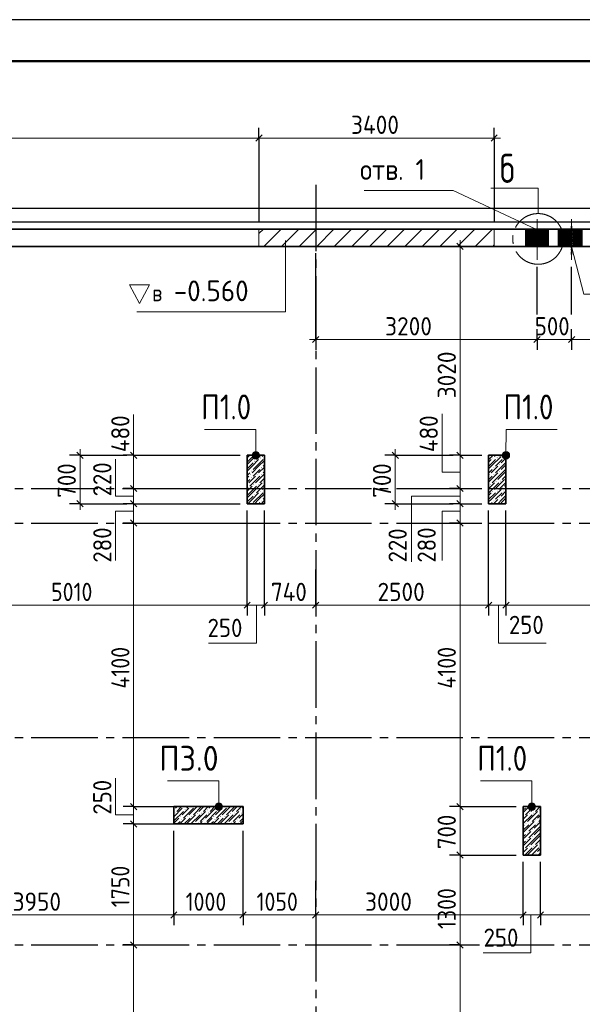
# Model space of a CAD drawing. Header units: millimetres. Extents: x 0 to 21000, y 0 to 14850.
# Tile 13 of 16: x 8432 to 11821, y 8918 to 14850. Entities that reach past the tile are written whole.
import ezdxf

# ---------------------------------------------------------------- set-up
doc = ezdxf.new("R2010")
doc.units = ezdxf.units.MM
doc.linetypes.add('______2', pattern=[135, 100, -35])
doc.linetypes.add('______5', pattern=[550, 400, -50, 50, -50])
for name, color, linetype, lineweight in [('Standard', 7, 'Continuous', 25), ('ЖБ Пилон', 180, 'Continuous', 25), ('Общий01', 7, 'Continuous', 13), ('Позиционная метка диаметр_ шаг', 7, 'Continuous', 13), ('Позиционная метка линия выноска', 7, 'Continuous', 13), ('Примечания', 7, 'Continuous', 13), ('Размерная линия_ общее', 7, 'Continuous', 13)]:
    doc.layers.add(name, color=color, linetype=linetype, lineweight=lineweight)
doc.layers.add('ЖБ Плита Фундамента верхний уровень', color=7, linetype='Continuous', lineweight=25, true_color=0x783c14)
doc.layers.add('ЖБ Стена верхний уровень', color=7, linetype='Continuous', lineweight=25, true_color=0x006e00)
doc.layers.add('Оси', color=7, linetype='______5', true_color=0x656565)
doc.layers.add('Штриховка', color=7, linetype='Continuous')
doc.styles.add('ISOCPEUR', font='txt')

msp = doc.modelspace()

# ---------------------------------------------------------------- hatches: boundary and pattern name
at = {"layer": 'ЖБ Пилон', "linetype": 'Continuous', "lineweight": 18, "transparency": 33554687}
for points in [[(9845.7, 12190.5), (9848.2, 12193), (9850.7, 12190.5), (9848.2, 12188)], [(9878.8, 12209.5), (9881.2, 12212), (9883.8, 12209.5), (9881.2, 12207)], [(9905.7, 12210.5), (9906.3, 12211.2), (9906.3, 12209.9)], [(11278.8, 12209.5), (11281.2, 12212), (11283.8, 12209.5), (11281.2, 12207)], [(11305.7, 12210.5), (11308.2, 12213), (11310.7, 12210.5), (11308.2, 12208)], [(11318.8, 12169.5), (11321.2, 12172), (11323.8, 12169.5), (11321.2, 12167)], [(11345.7, 12210.5), (11348.2, 12213), (11350.7, 12210.5), (11348.2, 12208)], [(9818.8, 12109.5), (9821.2, 12112), (9823.8, 12109.5), (9821.2, 12107)], [(9825.7, 12130.5), (9828.2, 12133), (9830.7, 12130.5), (9828.2, 12128)], [(9858.8, 12109.5), (9861.2, 12112), (9863.8, 12109.5), (9861.2, 12107)], [(9885.7, 12150.5), (9888.2, 12153), (9890.7, 12150.5), (9888.2, 12148)], [(9885.7, 12110.5), (9888.2, 12113), (9890.7, 12110.5), (9888.2, 12108)], [(11258.8, 12109.5), (11261.2, 12112), (11263.8, 12109.5), (11261.2, 12107)], [(11285.7, 12150.5), (11288.2, 12153), (11290.7, 12150.5), (11288.2, 12148)], [(11285.7, 12110.5), (11288.2, 12113), (11290.7, 12110.5), (11288.2, 12108)], [(11318.8, 12129.5), (11321.2, 12132), (11323.8, 12129.5), (11321.2, 12127)], [(9802.1, 12051.1), (9803.8, 12049.5), (9802.1, 12047.9)], [(9825.7, 12090.5), (9828.2, 12093), (9830.7, 12090.5), (9828.2, 12088)], [(9838.8, 12049.5), (9841.3, 12052), (9843.8, 12049.5), (9841.3, 12047)], [(9865.7, 12050.5), (9868.2, 12053), (9870.7, 12050.5), (9868.2, 12048)], [(9898.8, 12069.5), (9901.3, 12072), (9903.8, 12069.5), (9901.3, 12067)], [(11265.7, 12050.5), (11268.2, 12053), (11270.7, 12050.5), (11268.2, 12048)], [(11298.8, 12069.5), (11301.3, 12072), (11303.8, 12069.5), (11301.3, 12067)], [(11325.7, 12070.5), (11328.2, 12073), (11330.7, 12070.5), (11328.2, 12068)], [(11358.8, 12089.5), (11360.5, 12091.2), (11360.5, 12087.8)], [(9805.7, 12030.5), (9808.2, 12033), (9810.7, 12030.5), (9808.2, 12028)], [(9845.7, 11990.5), (9848.2, 11993), (9850.7, 11990.5), (9848.2, 11988)], [(9878.8, 12009.5), (9881.2, 12012), (9883.8, 12009.5), (9881.2, 12007)], [(9905.7, 12010.5), (9906.3, 12011.2), (9906.3, 12009.9)], [(11278.8, 12009.5), (11281.2, 12012), (11283.8, 12009.5), (11281.2, 12007)], [(11305.7, 12010.5), (11308.2, 12013), (11310.7, 12010.5), (11308.2, 12008)], [(11338.8, 12029.5), (11341.3, 12032), (11343.8, 12029.5), (11341.3, 12027)], [(11345.7, 12010.5), (11348.2, 12013), (11350.7, 12010.5), (11348.2, 12008)], [(9885.7, 11950.5), (9888.2, 11953), (9890.7, 11950.5), (9888.2, 11948)], [(11285.7, 11950.5), (11288.2, 11953), (11290.7, 11950.5), (11288.2, 11948)], [(11318.8, 11969.5), (11321.2, 11972), (11323.8, 11969.5), (11321.2, 11967)], [(9360.5, 10091.2), (9361.2, 10092), (9363.8, 10089.5), (9361.2, 10087), (9360.5, 10087.8)], [(9423.6, 10109.3), (9421.2, 10107), (9418.9, 10109.3)], [(9425.7, 10090.5), (9428.2, 10093), (9430.7, 10090.5), (9428.2, 10088)], [(9463.6, 10109.3), (9461.2, 10107), (9458.9, 10109.3)], [(9489.5, 10109.3), (9488.2, 10108), (9486.9, 10109.3)], [(9558.8, 10089.5), (9561.2, 10092), (9563.8, 10089.5), (9561.2, 10087)], [(9623.6, 10109.3), (9621.2, 10107), (9618.9, 10109.3)], [(9625.7, 10090.5), (9628.2, 10093), (9630.7, 10090.5), (9628.2, 10088)], [(9663.6, 10109.3), (9661.2, 10107), (9658.9, 10109.3)], [(9689.5, 10109.3), (9688.2, 10108), (9686.9, 10109.3)], [(9758.8, 10089.5), (9761.2, 10092), (9763.8, 10089.5), (9761.2, 10087)], [(11489.5, 10109.3), (11488.2, 10108), (11486.9, 10109.3)], [(11558.7, 10089.5), (11561.2, 10092), (11563.8, 10089.5), (11561.2, 10087)], [(9365.7, 10070.5), (9368.2, 10073), (9370.7, 10070.5), (9368.2, 10068)], [(9398.8, 10049.5), (9401.3, 10052), (9403.8, 10049.5), (9401.3, 10047)], [(9405.7, 10030.5), (9408.2, 10033), (9410.7, 10030.5), (9408.2, 10028)], [(9438.8, 10049.5), (9441.3, 10052), (9443.8, 10049.5), (9441.3, 10047)], [(9465.7, 10050.5), (9468.2, 10053), (9470.7, 10050.5), (9468.2, 10048)], [(9498.8, 10069.5), (9501.3, 10072), (9503.8, 10069.5), (9501.3, 10067)], [(9525.7, 10070.5), (9528.2, 10073), (9530.7, 10070.5), (9528.2, 10068)], [(9538.8, 10029.5), (9541.3, 10032), (9543.8, 10029.5), (9541.3, 10027)], [(9565.7, 10070.5), (9568.2, 10073), (9570.7, 10070.5), (9568.2, 10068)], [(9598.8, 10049.5), (9601.3, 10052), (9603.8, 10049.5), (9601.3, 10047)], [(9605.7, 10030.5), (9608.2, 10033), (9610.7, 10030.5), (9608.2, 10028)], [(9638.8, 10049.5), (9641.3, 10052), (9643.8, 10049.5), (9641.3, 10047)], [(9665.7, 10050.5), (9668.2, 10053), (9670.7, 10050.5), (9668.2, 10048)], [(9698.8, 10069.5), (9701.3, 10072), (9703.8, 10069.5), (9701.3, 10067)], [(9725.7, 10070.5), (9728.2, 10073), (9730.7, 10070.5), (9728.2, 10068)], [(9738.8, 10029.5), (9741.3, 10032), (9743.8, 10029.5), (9741.3, 10027)], [(9765.7, 10070.5), (9768.2, 10073), (9770.7, 10070.5), (9768.2, 10068)], [(11465.7, 10050.5), (11468.2, 10053), (11470.7, 10050.5), (11468.2, 10048)], [(11498.8, 10069.5), (11501.3, 10072), (11503.8, 10069.5), (11501.3, 10067)], [(11525.7, 10070.5), (11528.2, 10073), (11530.7, 10070.5), (11528.2, 10068)], [(11538.8, 10029.5), (11541.3, 10032), (11543.8, 10029.5), (11541.3, 10027)], [(11565.7, 10070.5), (11568.2, 10073), (11568.8, 10072.4), (11568.8, 10068.7), (11568.2, 10068)], [(9478.8, 10009.5), (9481.2, 10012), (9483.8, 10009.5), (9481.2, 10007)], [(9505.7, 10010.5), (9508.2, 10013), (9510.7, 10010.5), (9508.2, 10008)], [(9545.7, 10010.5), (9548.2, 10013), (9550.7, 10010.5), (9548.2, 10008)], [(9678.8, 10009.5), (9681.2, 10012), (9683.8, 10009.5), (9681.2, 10007)], [(9705.7, 10010.5), (9708.2, 10013), (9710.7, 10010.5), (9708.2, 10008)], [(9745.7, 10010.5), (9748.2, 10013), (9750.7, 10010.5), (9748.2, 10008)], [(11478.8, 10009.5), (11481.2, 10012), (11483.8, 10009.5), (11481.2, 10007)], [(11505.7, 10010.5), (11508.2, 10013), (11510.7, 10010.5), (11508.2, 10008)], [(11518.8, 9969.5), (11521.2, 9972), (11523.8, 9969.5), (11521.2, 9967)], [(11545.7, 10010.5), (11548.2, 10013), (11550.7, 10010.5), (11548.2, 10008)], [(11485.7, 9950.5), (11488.2, 9953), (11490.7, 9950.5), (11488.2, 9948)], [(11485.7, 9910.5), (11488.2, 9913), (11490.7, 9910.5), (11488.2, 9908)], [(11518.8, 9929.5), (11521.2, 9932), (11523.8, 9929.5), (11521.2, 9927)], [(11465.7, 9850.5), (11468.2, 9853), (11470.7, 9850.5), (11468.2, 9848)], [(11498.8, 9869.5), (11501.3, 9872), (11503.8, 9869.5), (11501.3, 9867)], [(11525.7, 9870.5), (11528.2, 9873), (11530.7, 9870.5), (11528.2, 9868)], [(11558.7, 9889.5), (11561.2, 9892), (11563.8, 9889.5), (11561.2, 9887)], [(11565.7, 9870.5), (11568.2, 9873), (11568.8, 9872.4), (11568.8, 9868.7), (11568.2, 9868)], [(11538.8, 9829.5), (11541.3, 9832), (11543.8, 9829.5), (11541.3, 9827)]]:
    msp.add_hatch(color=7, dxfattribs=at).paths.add_polyline_path(points, flags=16)
at = {"layer": 'Позиционная метка линия выноска', "linetype": 'Continuous', "lineweight": 13, "transparency": 33554687}
for points in [[(9831.7, 12226), (9876.7, 12226), (9873.6, 12237.2)], [(9831.7, 12226), (9873.6, 12237.2), (9834.9, 12237.2)], [(9834.9, 12214.7), (9876.7, 12226), (9831.7, 12226)], [(9834.9, 12237.2), (9873.6, 12237.2), (9865.5, 12245.3)], [(9834.9, 12237.2), (9865.5, 12245.3), (9843, 12245.3)], [(9834.9, 12214.7), (9873.6, 12214.7), (9876.7, 12226)], [(9843, 12245.3), (9865.5, 12245.3), (9854.2, 12248.5)], [(11338, 12226.1), (11379.9, 12237.2), (11341.2, 12237.3)], [(11338, 12226.1), (11383, 12225.9), (11379.9, 12237.2)], [(11341.1, 12214.8), (11383, 12225.9), (11338, 12226.1)], [(11341.1, 12214.8), (11379.8, 12214.7), (11383, 12225.9)], [(11341.2, 12237.3), (11371.8, 12245.3), (11349.3, 12245.4)], [(11341.2, 12237.3), (11379.9, 12237.2), (11371.8, 12245.3)], [(11349.3, 12245.4), (11371.8, 12245.3), (11360.5, 12248.5)], [(9843, 12206.6), (9873.6, 12214.7), (9834.9, 12214.7)], [(9843, 12206.6), (9865.5, 12206.6), (9873.6, 12214.7)], [(9865.5, 12206.6), (9843, 12206.6), (9854.2, 12203.5)], [(11349.1, 12206.7), (11379.8, 12214.7), (11341.1, 12214.8)], [(11349.1, 12206.7), (11371.6, 12206.6), (11379.8, 12214.7)], [(11371.6, 12206.6), (11349.1, 12206.7), (11360.4, 12203.5)], [(9608.8, 10109.3), (9653.8, 10109.3), (9650.6, 10120.6)], [(9608.8, 10109.3), (9650.6, 10120.6), (9611.9, 10120.6)], [(9611.9, 10098.1), (9653.8, 10109.3), (9608.8, 10109.3)], [(9611.9, 10120.6), (9650.6, 10120.6), (9642.5, 10128.7)], [(9611.9, 10120.6), (9642.5, 10128.7), (9620, 10128.7)], [(9611.9, 10098.1), (9650.6, 10098.1), (9653.8, 10109.3)], [(9620, 10090), (9650.6, 10098.1), (9611.9, 10098.1)], [(9620, 10128.7), (9642.5, 10128.7), (9631.3, 10131.8)], [(9620, 10090), (9642.5, 10090), (9650.6, 10098.1)], [(9642.5, 10090), (9620, 10090), (9631.3, 10086.8)], [(11494.2, 10109.3), (11539.2, 10109.3), (11536.1, 10120.6)], [(11494.2, 10109.3), (11536.1, 10120.6), (11497.4, 10120.6)], [(11497.4, 10098.1), (11539.2, 10109.3), (11494.2, 10109.3)], [(11497.4, 10120.6), (11536.1, 10120.6), (11528, 10128.7)], [(11497.4, 10120.6), (11528, 10128.7), (11505.5, 10128.7)], [(11497.4, 10098.1), (11536.1, 10098.1), (11539.2, 10109.3)], [(11505.5, 10090), (11536.1, 10098.1), (11497.4, 10098.1)], [(11505.5, 10128.7), (11528, 10128.7), (11516.7, 10131.8)], [(11505.5, 10090), (11528, 10090), (11536.1, 10098.1)], [(11528, 10090), (11505.5, 10090), (11516.7, 10086.8)]]:
    msp.add_hatch(color=7, dxfattribs=at).paths.add_polyline_path(points)

# ---------------------------------------------------------------- linework, layer by layer
at = {"layer": 'Standard', "color": 7, "linetype": '______5', "lineweight": 13, "transparency": 33554687}
for p, q in [((11548.1, 13536.4), (11548.1, 13648.9)), ((11548.1, 13648.9), (11548.1, 13403.1)), ((11756.5, 13536.4), (11756.5, 13648.9)), ((11756.5, 13648.9), (11756.5, 13403.1))]:
    msp.add_line(p, q, dxfattribs=at)
at = {"layer": 'Standard', "color": 7, "linetype": 'Continuous', "lineweight": 25, "transparency": 33554687}
msp.add_lwpolyline([(0, 0), (21000, 0), (21000, 14850), (0, 14850), (0, 0)], close=True, dxfattribs=at)
at = {"layer": 'Standard', "color": 7, "linetype": 'Continuous', "lineweight": 50, "transparency": 33554687}
msp.add_lwpolyline([(1000, 14600), (20750, 14600), (20750, 250), (1000, 250), (1000, 14600)], close=True, dxfattribs=at)
at = {"layer": 'Standard', "color": 7, "linetype": 'Continuous', "lineweight": 13, "transparency": 33554687}
msp.add_lwpolyline([(11554.5, 13681.9), (11554.5, 13835.2), (11269.8, 13835.2)], dxfattribs=at)
at = {"layer": 'Standard', "color": 254, "linetype": 'Continuous', "lineweight": -3, "true_color": 0xc4c4ff, "transparency": 33554687}
msp.add_lwpolyline([(3318.8, 4255.2), (16777.1, 4255.2), (16777.1, 13630.2), (3318.8, 13630.2), (3318.8, 4255.2)], dxfattribs=at)
at = {"layer": 'Standard', "color": 7, "linetype": '______5', "lineweight": 13, "transparency": 33554687}
msp.add_circle((11554.5, 13529.2), 152.6, dxfattribs=at)
at = {"layer": 'ЖБ Пилон', "color": 7, "linetype": 'Continuous', "lineweight": 35, "transparency": 33554687}
for p, q in [((9906.3, 12226), (9802.1, 12226)), ((9802.1, 12226), (9802.1, 11934.3)), ((9802.1, 12226), (9802.1, 11934.3)), ((9906.3, 12226), (9802.1, 12226)), ((9906.3, 11934.3), (9906.3, 12226)), ((9906.3, 11934.3), (9906.3, 12226)), ((11360.5, 12226), (11256.3, 12226)), ((11256.3, 12226), (11256.3, 11934.3)), ((11256.3, 12226), (11256.3, 11934.3)), ((11360.5, 12226), (11256.3, 12226)), ((11360.5, 11934.3), (11360.5, 12226)), ((11360.5, 11934.3), (11360.5, 12226)), ((9802.1, 11934.3), (9906.3, 11934.3)), ((9802.1, 11934.3), (9906.3, 11934.3)), ((11256.3, 11934.3), (11360.5, 11934.3)), ((11256.3, 11934.3), (11360.5, 11934.3)), ((9777.1, 10109.3), (9360.5, 10109.3)), ((9360.5, 10109.3), (9360.5, 10005.2)), ((9360.5, 10109.3), (9360.5, 10005.2)), ((9777.1, 10109.3), (9360.5, 10109.3)), ((9777.1, 10005.2), (9777.1, 10109.3)), ((9777.1, 10005.2), (9777.1, 10109.3)), ((11568.8, 10109.3), (11464.6, 10109.3)), ((11464.6, 10109.3), (11464.6, 9817.7)), ((11464.6, 10109.3), (11464.6, 9817.7)), ((11568.8, 10109.3), (11464.6, 10109.3)), ((11568.8, 9817.7), (11568.8, 10109.3)), ((11568.8, 9817.7), (11568.8, 10109.3)), ((9360.5, 10005.2), (9777.1, 10005.2)), ((9360.5, 10005.2), (9777.1, 10005.2)), ((11464.6, 9817.7), (11568.8, 9817.7)), ((11464.6, 9817.7), (11568.8, 9817.7))]:
    msp.add_line(p, q, dxfattribs=at)
at = {"layer": 'ЖБ Пилон', "color": 251, "linetype": 'Continuous', "lineweight": 18, "true_color": 0x494949, "transparency": 33554687}
for p, q in [((9843.6, 12226), (9802.1, 12184.5)), ((9817.8, 12226), (9802.1, 12210.4)), ((9831.2, 12199.5), (9857.8, 12226)), ((9883.6, 12226), (9858.2, 12200.5)), ((9897.8, 12226), (9891.3, 12219.5)), ((11256.3, 12224.5), (11257.8, 12226)), ((11283.6, 12226), (11258.2, 12200.5)), ((11271.2, 12159.5), (11331.2, 12219.5)), ((11297.8, 12226), (11291.3, 12219.5)), ((11318.2, 12220.5), (11323.6, 12226)), ((11360.5, 12222.8), (11358.2, 12220.5)), ((9831.2, 12199.5), (9802.1, 12170.4)), ((9802.1, 12144.5), (9838.2, 12180.5)), ((9871.2, 12199.5), (9831.2, 12159.5)), ((9898.2, 12200.5), (9838.2, 12140.5)), ((9871.2, 12159.5), (9906.3, 12194.5)), ((9906.3, 12168.7), (9898.2, 12160.5)), ((11298.2, 12200.5), (11256.3, 12158.7)), ((11271.2, 12199.5), (11256.3, 12184.5)), ((11338.2, 12200.5), (11298.2, 12160.5)), ((11338.2, 12160.5), (11298.2, 12120.5)), ((11360.5, 12208.7), (11331.2, 12179.5)), ((11338.2, 12160.5), (11360.5, 12182.8)), ((11351.3, 12159.5), (11360.5, 12168.7)), ((9831.2, 12159.5), (9802.1, 12130.4)), ((9818.2, 12120.5), (9802.1, 12104.5)), ((9871.2, 12159.5), (9831.2, 12119.5)), ((9838.2, 12100.5), (9858.2, 12120.5)), ((9906.3, 12114.5), (9851.3, 12059.5)), ((9858.2, 12120.5), (9878.2, 12140.5)), ((9906.3, 12154.5), (9871.2, 12119.5)), ((9906.3, 12128.7), (9898.2, 12120.5)), ((11271.2, 12159.5), (11256.3, 12144.5)), ((11256.3, 12118.7), (11258.2, 12120.5)), ((11311.2, 12119.5), (11256.3, 12064.5)), ((11258.2, 12120.5), (11278.2, 12140.5)), ((11311.2, 12159.5), (11271.2, 12119.5)), ((11338.2, 12120.5), (11278.2, 12060.5)), ((11360.5, 12128.7), (11311.2, 12079.5)), ((11331.2, 12139.5), (11351.3, 12159.5)), ((11360.5, 12142.8), (11338.2, 12120.5)), ((11360.5, 12102.8), (11338.2, 12080.5)), ((9811.2, 12099.5), (9802.1, 12090.4)), ((9818.2, 12080.5), (9802.1, 12064.5)), ((9811.2, 12059.5), (9831.2, 12079.5)), ((9878.2, 12100.5), (9818.2, 12040.5)), ((9831.2, 12079.5), (9851.3, 12099.5)), ((9831.2, 11999.5), (9891.3, 12059.5)), ((9906.3, 12048.7), (9858.2, 12000.5)), ((9906.3, 12088.7), (9878.2, 12060.5)), ((11278.2, 12100.5), (11256.3, 12078.7)), ((11256.3, 12024.5), (11291.3, 12059.5)), ((11318.2, 12060.5), (11258.2, 12000.5)), ((11351.3, 12079.5), (11291.3, 12019.5)), ((11338.2, 12040.5), (11358.2, 12060.5)), ((11360.5, 12048.7), (11351.3, 12039.5)), ((9858.2, 12040.5), (9802.1, 11984.5)), ((9831.2, 12039.5), (9802.1, 12010.4)), ((9831.2, 11999.5), (9802.1, 11970.4)), ((9871.2, 11999.5), (9831.2, 11959.5)), ((9898.2, 12000.5), (9838.2, 11940.5)), ((9871.2, 11959.5), (9906.3, 11994.5)), ((9906.3, 12034.5), (9891.3, 12019.5)), ((11258.2, 12040.5), (11256.3, 12038.7)), ((11298.2, 12000.5), (11256.3, 11958.7)), ((11271.2, 11999.5), (11256.3, 11984.5)), ((11271.2, 11959.5), (11331.2, 12019.5)), ((11338.2, 12000.5), (11298.2, 11960.5)), ((11318.2, 12020.5), (11338.2, 12040.5)), ((11360.5, 12008.7), (11331.2, 11979.5)), ((11338.2, 11960.5), (11360.5, 11982.8)), ((11360.5, 12022.8), (11358.2, 12020.5)), ((9802.1, 11944.5), (9838.2, 11980.5)), ((9831.2, 11959.5), (9806.1, 11934.3)), ((9871.2, 11959.5), (9846.1, 11934.3)), ((9872, 11934.3), (9878.2, 11940.5)), ((9906.3, 11954.5), (9886.1, 11934.3)), ((9906.3, 11968.7), (9898.2, 11960.5)), ((11271.2, 11959.5), (11256.3, 11944.5)), ((11272, 11934.3), (11278.2, 11940.5)), ((11311.2, 11959.5), (11286.1, 11934.3)), ((11338.2, 11960.5), (11311.9, 11934.3)), ((11331.2, 11939.5), (11351.3, 11959.5)), ((11351.3, 11959.5), (11360.5, 11968.7)), ((11360.5, 11942.8), (11352, 11934.3)), ((9366.9, 10109.3), (9360.5, 10102.8)), ((9411.2, 10099.5), (9360.5, 10048.7)), ((9381.1, 10109.3), (9371.2, 10099.5)), ((9406.9, 10109.3), (9378.2, 10080.5)), ((9478.2, 10100.5), (9418.2, 10040.5)), ((9431.2, 10079.5), (9451.3, 10099.5)), ((9438.2, 10100.5), (9446.9, 10109.3)), ((9501.1, 10109.3), (9451.3, 10059.5)), ((9526.9, 10109.3), (9478.2, 10060.5)), ((9541.1, 10109.3), (9511.2, 10079.5)), ((9566.9, 10109.3), (9538.2, 10080.5)), ((9611.2, 10099.5), (9551.3, 10039.5)), ((9581.1, 10109.3), (9571.2, 10099.5)), ((9606.9, 10109.3), (9578.2, 10080.5)), ((9678.2, 10100.5), (9618.2, 10040.5)), ((9631.2, 10079.5), (9651.3, 10099.5)), ((9638.2, 10100.5), (9646.9, 10109.3)), ((9701.1, 10109.3), (9651.3, 10059.5)), ((9726.9, 10109.3), (9678.2, 10060.5)), ((9741.1, 10109.3), (9711.2, 10079.5)), ((9766.9, 10109.3), (9738.2, 10080.5)), ((9777.1, 10105.4), (9771.2, 10099.5)), ((11501.1, 10109.3), (11464.6, 10072.9)), ((11478.2, 10100.5), (11464.6, 10087)), ((11526.9, 10109.3), (11478.2, 10060.5)), ((11541.1, 10109.3), (11511.2, 10079.5)), ((11566.9, 10109.3), (11538.2, 10080.5)), ((9418.2, 10080.5), (9360.5, 10022.8)), ((9391.3, 10039.5), (9360.5, 10008.7)), ((9431.2, 10039.5), (9396.9, 10005.2)), ((9411.2, 10059.5), (9431.2, 10079.5)), ((9458.2, 10040.5), (9422.8, 10005.2)), ((9436.9, 10005.2), (9491.3, 10059.5)), ((9518.2, 10060.5), (9462.8, 10005.2)), ((9551.3, 10079.5), (9491.3, 10019.5)), ((9518.2, 10020.5), (9538.2, 10040.5)), ((9538.2, 10040.5), (9558.2, 10060.5)), ((9591.3, 10039.5), (9556.9, 10005.2)), ((9618.2, 10080.5), (9558.2, 10020.5)), ((9631.2, 10039.5), (9596.9, 10005.2)), ((9611.2, 10059.5), (9631.2, 10079.5)), ((9658.2, 10040.5), (9622.8, 10005.2)), ((9636.9, 10005.2), (9691.3, 10059.5)), ((9718.2, 10060.5), (9662.8, 10005.2)), ((9751.3, 10079.5), (9691.3, 10019.5)), ((9718.2, 10020.5), (9738.2, 10040.5)), ((9738.2, 10040.5), (9758.2, 10060.5)), ((9777.1, 10065.4), (9751.3, 10039.5)), ((9777.1, 10025.4), (9756.9, 10005.2)), ((9777.1, 10039.5), (9758.2, 10020.5)), ((11518.2, 10060.5), (11464.6, 10007)), ((11464.6, 10032.9), (11491.3, 10059.5)), ((11551.3, 10079.5), (11491.3, 10019.5)), ((11518.2, 10020.5), (11538.2, 10040.5)), ((11538.2, 10040.5), (11558.2, 10060.5)), ((11568.8, 10057), (11551.3, 10039.5)), ((11568.8, 10031.2), (11558.2, 10020.5)), ((9382.8, 10005.2), (9398.2, 10020.5)), ((9516.9, 10005.2), (9531.2, 10019.5)), ((9582.8, 10005.2), (9598.2, 10020.5)), ((9716.9, 10005.2), (9731.2, 10019.5)), ((11498.2, 10000.5), (11464.6, 9967)), ((11471.2, 9999.5), (11464.6, 9992.9)), ((11471.2, 9959.5), (11531.2, 10019.5)), ((11538.2, 10000.5), (11498.2, 9960.5)), ((11568.8, 10017), (11531.2, 9979.5)), ((11538.2, 9960.5), (11568.8, 9991.2)), ((11551.3, 9959.5), (11568.8, 9977)), ((11471.2, 9959.5), (11464.6, 9952.9)), ((11464.6, 9927), (11478.2, 9940.5)), ((11511.2, 9919.5), (11464.6, 9872.9)), ((11511.2, 9959.5), (11471.2, 9919.5)), ((11538.2, 9920.5), (11478.2, 9860.5)), ((11538.2, 9960.5), (11498.2, 9920.5)), ((11568.8, 9937), (11511.2, 9879.5)), ((11531.2, 9939.5), (11551.3, 9959.5)), ((11568.8, 9951.2), (11538.2, 9920.5)), ((11568.8, 9911.2), (11538.2, 9880.5)), ((11478.2, 9900.5), (11464.6, 9887)), ((11464.6, 9832.9), (11491.3, 9859.5)), ((11518.2, 9860.5), (11475.3, 9817.7)), ((11551.3, 9879.5), (11491.3, 9819.5)), ((11538.2, 9840.5), (11558.2, 9860.5)), ((11568.8, 9857), (11551.3, 9839.5)), ((11518.2, 9820.5), (11538.2, 9840.5)), ((11529.4, 9817.7), (11531.2, 9819.5)), ((11568.8, 9831.2), (11558.2, 9820.5))]:
    msp.add_line(p, q, dxfattribs=at)
at = {"layer": 'ЖБ Плита Фундамента верхний уровень', "color": 253, "linetype": 'Continuous', "lineweight": -3, "true_color": 0xa0a0a0, "transparency": 33554687}
msp.add_line((16756.3, 13713.5), (3631.3, 13713.5), dxfattribs=at)
at = {"layer": 'ЖБ Стена верхний уровень', "color": 7, "linetype": 'Continuous', "lineweight": 35, "transparency": 33554687}
for p, q in [((11480.4, 13588.5), (3756.3, 13588.5)), ((16631.3, 13588.5), (3756.3, 13588.5)), ((11480.4, 13588.5), (11480.4, 13484.3)), ((11615.9, 13588.5), (11480.4, 13588.5)), ((11615.9, 13484.3), (11615.9, 13588.5)), ((11677.9, 13588.5), (11615.9, 13588.5)), ((11677.9, 13588.5), (11677.9, 13484.3)), ((3860.5, 13484.3), (11480.4, 13484.3)), ((3860.5, 13484.3), (12568.7, 13484.3)), ((11480.4, 13484.3), (11615.9, 13484.3)), ((11615.9, 13484.3), (15031.3, 13484.3)), ((11677.9, 13484.3), (11835, 13484.3))]:
    msp.add_line(p, q, dxfattribs=at)
at = {"layer": 'ЖБ Стена верхний уровень', "color": 253, "linetype": '______2', "lineweight": -3, "true_color": 0xababab, "transparency": 33554687}
for p, q in [((11480.4, 13484.3), (11480.4, 13588.5)), ((11480.8, 13484.3), (11480.8, 13588.5)), ((11481.9, 13484.3), (11481.9, 13588.5)), ((11483.7, 13484.3), (11483.7, 13588.5)), ((11486.3, 13484.3), (11486.3, 13588.5)), ((11489.5, 13484.3), (11489.5, 13588.5)), ((11493.4, 13484.3), (11493.4, 13588.5)), ((11497.8, 13484.3), (11497.8, 13588.5)), ((11502.8, 13484.3), (11502.8, 13588.5)), ((11508.3, 13484.3), (11508.3, 13588.5)), ((11514.3, 13484.3), (11514.3, 13588.5)), ((11520.6, 13484.3), (11520.6, 13588.5)), ((11527.2, 13484.3), (11527.2, 13588.5)), ((11534.1, 13484.3), (11534.1, 13588.5)), ((11541.1, 13484.3), (11541.1, 13588.5)), ((11548.1, 13484.3), (11548.1, 13588.5)), ((11555.2, 13484.3), (11555.2, 13588.5)), ((11562.2, 13484.3), (11562.2, 13588.5)), ((11569.1, 13484.3), (11569.1, 13588.5)), ((11575.7, 13484.3), (11575.7, 13588.5)), ((11582, 13484.3), (11582, 13588.5)), ((11587.9, 13484.3), (11587.9, 13588.5)), ((11593.5, 13484.3), (11593.5, 13588.5)), ((11598.5, 13484.3), (11598.5, 13588.5)), ((11602.9, 13484.3), (11602.9, 13588.5)), ((11606.8, 13484.3), (11606.8, 13588.5)), ((11610, 13484.3), (11610, 13588.5)), ((11612.5, 13484.3), (11612.5, 13588.5)), ((11614.4, 13484.3), (11614.4, 13588.5)), ((11615.5, 13588.5), (11615.5, 13484.3)), ((11615.9, 13588.5), (11615.9, 13484.3)), ((11677.9, 13484.3), (11677.9, 13588.5)), ((11678.4, 13484.3), (11678.4, 13588.5)), ((11679.7, 13484.3), (11679.7, 13588.5)), ((11681.8, 13484.3), (11681.8, 13588.5)), ((11684.7, 13484.3), (11684.7, 13588.5)), ((11688.5, 13484.3), (11688.5, 13588.5)), ((11692.9, 13484.3), (11692.9, 13588.5)), ((11698.1, 13484.3), (11698.1, 13588.5)), ((11703.9, 13484.3), (11703.9, 13588.5)), ((11710.3, 13484.3), (11710.3, 13588.5)), ((11717.2, 13484.3), (11717.2, 13588.5)), ((11724.5, 13484.3), (11724.5, 13588.5)), ((11732.2, 13484.3), (11732.2, 13588.5)), ((11740.1, 13484.3), (11740.1, 13588.5)), ((11748.3, 13484.3), (11748.3, 13588.5)), ((11756.5, 13484.3), (11756.5, 13588.5)), ((11764.7, 13484.3), (11764.7, 13588.5)), ((11772.8, 13484.3), (11772.8, 13588.5)), ((11780.7, 13484.3), (11780.7, 13588.5)), ((11788.4, 13484.3), (11788.4, 13588.5)), ((11795.7, 13484.3), (11795.7, 13588.5)), ((11802.6, 13484.3), (11802.6, 13588.5)), ((11809, 13484.3), (11809, 13588.5)), ((11814.8, 13484.3), (11814.8, 13588.5)), ((11820, 13484.3), (11820, 13588.5))]:
    msp.add_line(p, q, dxfattribs=at)
at = {"layer": 'ЖБ Стена верхний уровень', "color": 7, "linetype": 'Continuous', "lineweight": 18, "transparency": 33554687}
for points in [[(11548.1, 13588.4), (11548.1, 13605.8), (11548.1, 13588.4)], [(11548.1, 13581.5), (11548.1, 13574.7), (11548.1, 13581.5)], [(11548.1, 13550.1), (11548.1, 13567.6), (11548.1, 13550.1)], [(11548.1, 13543.7), (11548.1, 13536.9), (11548.1, 13543.7)], [(11548.1, 13512.5), (11548.1, 13529.9), (11548.1, 13512.5)], [(11548.1, 13505.6), (11548.1, 13498.8), (11548.1, 13505.6)], [(11548.1, 13474.2), (11548.1, 13491.6), (11548.1, 13474.2)], [(11548.1, 13467.7), (11548.1, 13461), (11548.1, 13467.7)], [(11548.1, 13434.8), (11548.1, 13452.2), (11548.1, 13434.8)]]:
    msp.add_lwpolyline(points, dxfattribs=at)
at = {"layer": 'ЖБ Стена верхний уровень', "color": 7, "linetype": 'Continuous', "lineweight": 35, "transparency": 33554687}
for points in [[(11756.5, 13588.4), (11756.5, 13605.8), (11756.5, 13588.4)], [(11756.5, 13581.5), (11756.5, 13574.7), (11756.5, 13581.5)], [(11756.5, 13550.1), (11756.5, 13567.6), (11756.5, 13550.1)], [(11756.5, 13543.7), (11756.5, 13536.9), (11756.5, 13543.7)], [(11756.5, 13512.5), (11756.5, 13529.9), (11756.5, 13512.5)], [(11756.5, 13505.6), (11756.5, 13498.8), (11756.5, 13505.6)], [(11756.5, 13474.2), (11756.5, 13491.6), (11756.5, 13474.2)], [(11756.5, 13467.7), (11756.5, 13461), (11756.5, 13467.7)], [(11756.5, 13434.8), (11756.5, 13452.2), (11756.5, 13434.8)]]:
    msp.add_lwpolyline(points, dxfattribs=at)
at = {"layer": 'Оси', "color": 8, "linetype": '______5', "lineweight": -3, "transparency": 33554687}
for p, q in [((10214.6, 13855.1), (10214.6, 3536.5)), ((3001.7, 13484.3), (17901.2, 13484.3)), ((3001.7, 12026), (17901.2, 12026)), ((3001.7, 11817.7), (17901.2, 11817.7)), ((3001.7, 10526), (17901.2, 10526)), ((3001.7, 9276), (17901.2, 9276))]:
    msp.add_line(p, q, dxfattribs=at)
at = {"layer": 'Позиционная метка линия выноска', "color": 7, "linetype": 'Continuous', "lineweight": 13, "transparency": 33554687}
for p, q in [((9873, 13588.5), (9873, 13484.3)), ((11289.6, 13588.5), (11289.6, 13484.3)), ((9831.7, 12226), (9831.7, 12226)), ((9854.2, 12248.5), (9854.2, 12248.5)), ((9876.7, 12226), (9876.7, 12226)), ((11338, 12226.1), (11338, 12226.1)), ((11360.5, 12248.5), (11360.5, 12248.5)), ((11383, 12225.9), (11383, 12225.9)), ((9854.2, 12203.5), (9854.2, 12203.5)), ((11360.4, 12203.5), (11360.4, 12203.5)), ((9608.8, 10109.3), (9608.8, 10109.3)), ((9631.3, 10131.8), (9631.3, 10131.8)), ((9631.3, 10086.8), (9631.3, 10086.8)), ((9653.8, 10109.3), (9653.8, 10109.3)), ((11494.2, 10109.3), (11494.2, 10109.3)), ((11516.7, 10131.8), (11516.7, 10131.8)), ((11516.7, 10086.8), (11516.7, 10086.8)), ((11539.2, 10109.3), (11539.2, 10109.3))]:
    msp.add_line(p, q, dxfattribs=at)
for points in [[(9854.2, 12226), (9854.2, 12380.7), (9545.3, 12380.7)], [(11360.5, 12226), (11361.1, 12380.7), (11669.4, 12380.7)], [(9631.3, 10109.3), (9631.3, 10264), (9322.3, 10264)], [(11516.7, 10109.3), (11516.7, 10264), (11207.8, 10264)]]:
    msp.add_lwpolyline(points, dxfattribs=at)
for centre in [(9854.2, 12226), (11360.5, 12226), (9631.3, 10109.3), (11516.7, 10109.3)]:
    msp.add_circle(centre, 22.5, dxfattribs=at)
at = {"layer": 'Примечания', "color": 7, "linetype": 'Continuous', "lineweight": 13, "transparency": 33554687}
for p, q in [((9118.1, 12226), (9118.1, 12471.8)), ((11084, 12226), (11084, 12471.8))]:
    msp.add_line(p, q, dxfattribs=at)
for points in [[(11541.1, 13588.5), (11042.5, 13821.8), (10507.5, 13821.8)], [(9137.4, 13090.6), (10033.3, 13090.6), (10033.3, 13519.8)], [(12267.3, 13197.3), (11829.8, 13197.3), (11756.5, 13484.3)], [(9213.5, 13252), (9092.7, 13252), (9153.1, 13139.5)], [(9092.7, 13252), (9213.5, 13252), (9153.1, 13139.5)], [(11084, 12124.9), (10975.6, 12124.9), (10975.6, 12475.8)], [(9118.1, 11980.4), (9009.7, 11980.4), (9009.7, 12201.6)], [(11084, 11980.4), (10792.3, 11980.4), (10792.3, 11584.5)], [(9118.1, 11888.3), (9009.7, 11888.3), (9009.7, 11591.6)], [(11084, 11888.3), (10975.6, 11888.3), (10975.6, 11591.6)], [(9857.2, 11322.8), (9857.2, 11093.6), (9569.7, 11093.6)], [(11315.5, 11322.8), (11315.5, 11093.6), (11603, 11093.6)], [(9118.1, 10059.5), (9009.7, 10059.5), (9009.7, 10280.8)], [(11511.3, 9456.6), (11511.3, 9227.4), (11223.8, 9227.4)]]:
    msp.add_lwpolyline(points, dxfattribs=at)
at = {"layer": 'Размерная линия_ общее', "color": 253, "linetype": 'Continuous', "lineweight": -3, "true_color": 0xa0a0a0, "transparency": 33554687}
for p, q in [((9873, 14136.8), (9873, 14199.3)), ((11289.6, 14136.8), (11289.6, 14199.3)), ((9873, 14136.8), (9873, 14074.3)), ((9873, 14136.8), (9873, 13630.2)), ((11289.6, 14136.8), (11289.6, 14074.3)), ((11289.6, 14136.8), (11289.6, 13630.2))]:
    msp.add_line(p, q, dxfattribs=at)
at = {"layer": 'Размерная линия_ общее', "color": 7, "linetype": 'Continuous', "lineweight": 13, "transparency": 33554687}
for p, q in [((3756.3, 14136.8), (9873, 14136.8)), ((9873, 14136.8), (11289.6, 14136.8)), ((11289.6, 14136.8), (11327.1, 14136.8)), ((11084, 13484.3), (11084, 13521.8)), ((11084, 12226), (11084, 13484.3)), ((10214.6, 12923.1), (10177.1, 12923.1)), ((10214.6, 12923.1), (11548.1, 12923.1)), ((11548.1, 12923.1), (11756.5, 12923.1)), ((11756.5, 12923.1), (12381.5, 12923.1)), ((8795.1, 12226), (8795.1, 12263.5)), ((8795.1, 11934.3), (8795.1, 12226)), ((9118.1, 12226), (9118.1, 12263.5)), ((9118.1, 12026), (9118.1, 12226)), ((10694.3, 12226), (10694.3, 12263.5)), ((10694.3, 11934.3), (10694.3, 12226)), ((11084, 12026), (11084, 12226)), ((9118.1, 11934.3), (9118.1, 12026)), ((11084, 11934.3), (11084, 12026)), ((8795.1, 11934.3), (8795.1, 11896.8)), ((9118.1, 11817.7), (9118.1, 11934.3)), ((10694.3, 11934.3), (10694.3, 11896.8)), ((11084, 11817.7), (11084, 11934.3)), ((9118.1, 10109.3), (9118.1, 11817.7)), ((11084, 10109.3), (11084, 11817.7)), ((7714.6, 11322.8), (9802.1, 11322.8)), ((9802.1, 11322.8), (9906.3, 11322.8)), ((9906.3, 11322.8), (10214.6, 11322.8)), ((10214.6, 11322.8), (11256.3, 11322.8)), ((11256.3, 11322.8), (11360.5, 11322.8)), ((11360.5, 11322.8), (12568.8, 11322.8)), ((9118.1, 10005.2), (9118.1, 10109.3)), ((11084, 9817.7), (11084, 10109.3)), ((9118.1, 9276), (9118.1, 10005.2)), ((11084, 9276), (11084, 9817.7)), ((7714.6, 9456.6), (9360.5, 9456.6)), ((9360.5, 9456.6), (9777.1, 9456.6)), ((9777.1, 9456.6), (10214.6, 9456.6)), ((10214.6, 9456.6), (11464.6, 9456.6)), ((11464.6, 9456.6), (11568.8, 9456.6)), ((11568.8, 9456.6), (12589.6, 9456.6)), ((9118.1, 8067.7), (9118.1, 9276)), ((11084, 8067.7), (11084, 9276))]:
    msp.add_line(p, q, dxfattribs=at)
at = {"layer": 'Размерная линия_ общее', "color": 7, "linetype": 'Continuous', "lineweight": 25, "transparency": 33554687}
for p, q in [((9854.2, 14118.1), (9891.7, 14155.6)), ((11270.9, 14118.1), (11308.4, 14155.6)), ((11102.7, 13465.6), (11065.2, 13503.1)), ((10195.9, 12904.3), (10233.4, 12941.8)), ((11529.4, 12904.3), (11566.9, 12941.8)), ((11737.7, 12904.3), (11775.2, 12941.8)), ((8813.8, 12207.2), (8776.3, 12244.7)), ((9136.8, 12207.2), (9099.3, 12244.7)), ((10713.1, 12207.2), (10675.6, 12244.7)), ((11102.7, 12207.2), (11065.2, 12244.7)), ((9136.8, 12007.2), (9099.3, 12044.7)), ((11102.7, 12007.2), (11065.2, 12044.7)), ((8813.8, 11915.6), (8776.3, 11953.1)), ((9136.8, 11915.6), (9099.3, 11953.1)), ((10713.1, 11915.6), (10675.6, 11953.1)), ((11102.7, 11915.6), (11065.2, 11953.1)), ((9136.8, 11798.9), (9099.3, 11836.4)), ((11102.7, 11798.9), (11065.2, 11836.4)), ((9783.4, 11304), (9820.9, 11341.5)), ((9887.5, 11304), (9925, 11341.5)), ((10195.9, 11304), (10233.4, 11341.5)), ((11237.5, 11304), (11275, 11341.5)), ((11341.7, 11304), (11379.2, 11341.5)), ((9136.8, 10090.6), (9099.3, 10128.1)), ((11102.7, 10090.6), (11065.2, 10128.1)), ((9136.8, 9986.4), (9099.3, 10023.9)), ((11102.7, 9798.9), (11065.2, 9836.4)), ((9341.7, 9437.9), (9379.2, 9475.3)), ((9758.4, 9437.9), (9795.9, 9475.3)), ((10195.9, 9437.9), (10233.4, 9475.3)), ((11445.9, 9437.9), (11483.4, 9475.3)), ((11550, 9437.9), (11587.5, 9475.3)), ((9136.8, 9257.2), (9099.3, 9294.7)), ((11102.7, 9257.2), (11065.2, 9294.7))]:
    msp.add_line(p, q, dxfattribs=at)
at = {"layer": 'Размерная линия_ общее', "color": 7, "linetype": 'Continuous', "lineweight": -3, "transparency": 33554687}
for p, q in [((11084, 13484.3), (11021.5, 13484.3)), ((11084, 13484.3), (11146.4, 13484.3)), ((11084, 13484.3), (11084, 13484.3)), ((10214.6, 12923.1), (10214.6, 13442.7)), ((10214.6, 12923.1), (10214.6, 12985.6)), ((11548.1, 12923.1), (11548.1, 12985.6)), ((11756.5, 12923.1), (11756.5, 12985.6)), ((10214.6, 12923.1), (10214.6, 12860.6)), ((11548.1, 12923.1), (11548.1, 12860.6)), ((11756.5, 12923.1), (11756.5, 12860.6)), ((8795.1, 12226), (8732.6, 12226)), ((8795.1, 12226), (8857.6, 12226)), ((8795.1, 12226), (9076.4, 12226)), ((9118.1, 12226), (9055.6, 12226)), ((9118.1, 12226), (9180.6, 12226)), ((9118.1, 12226), (9760.5, 12226)), ((10694.3, 12226), (10631.8, 12226)), ((10694.3, 12226), (10756.8, 12226)), ((10694.3, 12226), (11042.3, 12226)), ((11084, 12226), (11021.5, 12226)), ((11084, 12226), (11146.4, 12226)), ((11084, 12226), (11214.6, 12226)), ((9118.1, 12026), (9055.6, 12026)), ((9118.1, 12026), (9180.6, 12026)), ((9118.1, 12026), (9760.5, 12026)), ((11084, 12026), (11021.5, 12026)), ((11084, 12026), (11146.4, 12026)), ((11084, 12026), (11214.6, 12026)), ((8795.1, 11934.3), (8732.6, 11934.3)), ((8795.1, 11934.3), (8857.6, 11934.3)), ((8795.1, 11934.3), (9076.4, 11934.3)), ((9118.1, 11934.3), (9055.6, 11934.3)), ((9118.1, 11934.3), (9180.6, 11934.3)), ((9118.1, 11934.3), (9760.5, 11934.3)), ((10694.3, 11934.3), (10631.8, 11934.3)), ((10694.3, 11934.3), (10756.8, 11934.3)), ((10694.3, 11934.3), (11042.3, 11934.3)), ((11084, 11934.3), (11021.5, 11934.3)), ((11084, 11934.3), (11146.4, 11934.3)), ((11084, 11934.3), (11214.6, 11934.3)), ((9118.1, 11817.7), (9055.6, 11817.7)), ((9118.1, 11817.7), (9180.6, 11817.7)), ((9118.1, 11817.7), (9643.8, 11817.7)), ((11084, 11817.7), (11021.5, 11817.7)), ((11084, 11817.7), (11146.4, 11817.7)), ((11084, 11817.7), (11214.6, 11817.7)), ((9802.1, 11322.8), (9802.1, 11385.3)), ((9906.3, 11322.8), (9906.3, 11385.3)), ((10214.6, 11322.8), (10214.6, 11385.3)), ((11256.3, 11322.8), (11256.3, 11385.3)), ((11360.5, 11322.8), (11360.5, 11385.3)), ((9802.1, 11322.8), (9802.1, 11260.3)), ((9906.3, 11322.8), (9906.3, 11260.3)), ((10214.6, 11322.8), (10214.6, 11260.3)), ((11256.3, 11322.8), (11256.3, 11260.3)), ((11360.5, 11322.8), (11360.5, 11260.3)), ((9118.1, 10109.3), (9055.6, 10109.3)), ((9118.1, 10109.3), (9180.6, 10109.3)), ((9118.1, 10109.3), (9443.8, 10109.3)), ((11084, 10109.3), (11021.5, 10109.3)), ((11084, 10109.3), (11146.4, 10109.3)), ((11084, 10109.3), (11423, 10109.3)), ((9118.1, 10005.2), (9055.6, 10005.2)), ((9118.1, 10005.2), (9180.6, 10005.2)), ((9118.1, 10005.2), (9443.8, 10005.2)), ((11084, 9817.7), (11021.5, 9817.7)), ((11084, 9817.7), (11146.4, 9817.7)), ((11084, 9817.7), (11423, 9817.7)), ((9360.5, 9456.6), (9360.5, 9519.1)), ((9777.1, 9456.6), (9777.1, 9519.1)), ((10214.6, 9456.6), (10214.6, 9519.1)), ((11464.6, 9456.6), (11464.6, 9519.1)), ((11568.8, 9456.6), (11568.8, 9519.1)), ((9360.5, 9456.6), (9360.5, 9394.1)), ((9777.1, 9456.6), (9777.1, 9394.1)), ((10214.6, 9456.6), (10214.6, 9394.1)), ((11464.6, 9456.6), (11464.6, 9394.1)), ((11568.8, 9456.6), (11568.8, 9394.1)), ((9118.1, 9276), (9055.6, 9276)), ((9118.1, 9276), (9180.6, 9276)), ((9118.1, 9276), (9272.5, 9276)), ((11084, 9276), (11021.5, 9276)), ((11084, 9276), (11146.4, 9276)), ((11084, 9276), (11198.7, 9276))]:
    msp.add_line(p, q, dxfattribs=at)
for points in [[(11548.1, 13074.6), (11548.1, 13103.7), (11548.1, 13103.7), (11548.1, 13361.4)], [(11756.5, 13074.6), (11756.5, 13142.2), (11756.5, 13142.2), (11756.5, 13361.4)], [(11548.1, 12923.1), (11548.1, 12931.2), (11548.1, 12931.2), (11548.1, 12931.6), (11548.1, 12931.6), (11548.1, 12931.6), (11548.1, 12931.6), (11548.1, 12931.6), (11548.1, 12931.6), (11548.1, 12931.6), (11548.1, 12931.6)], [(11756.5, 12923.1), (11756.5, 12931.1), (11756.5, 12931.1), (11756.5, 12931.6), (11756.5, 12931.6), (11756.5, 12931.6), (11756.5, 12931.6), (11756.5, 12931.6), (11756.5, 12931.6), (11756.5, 12931.6), (11756.5, 12931.6)], [(9802.1, 11322.8), (9802.1, 11331.3), (9802.1, 11331.3), (9802.1, 11331.3), (9802.1, 11331.3), (9802.1, 11331.3), (9802.1, 11331.3), (9802.1, 11892.7)], [(9906.3, 11322.8), (9906.3, 11331.3), (9906.3, 11331.3), (9906.3, 11331.3), (9906.3, 11331.3), (9906.3, 11331.3), (9906.3, 11331.3), (9906.3, 11892.7)], [(11256.3, 11322.8), (11256.3, 11331.3), (11256.3, 11331.3), (11256.3, 11892.7)], [(11360.5, 11322.8), (11360.5, 11331.3), (11360.5, 11331.3), (11360.5, 11892.7)], [(10214.6, 11322.8), (10214.6, 11331.3), (10214.6, 11331.3), (10214.6, 11331.3), (10214.6, 11331.3), (10214.6, 11538.7)], [(9360.5, 9456.6), (9360.5, 9465.1), (9360.5, 9465.1), (9360.5, 9465.1), (9360.5, 9465.1), (9360.5, 9465.1), (9360.5, 9465.1), (9360.5, 9465.1), (9360.5, 9465.1), (9360.5, 9963.5)], [(9777.1, 9456.6), (9777.1, 9465.1), (9777.1, 9465.1), (9777.1, 9465.1), (9777.1, 9465.1), (9777.1, 9465.1), (9777.1, 9465.1), (9777.1, 9963.5)], [(11464.6, 9456.6), (11464.6, 9465.1), (11464.6, 9465.1), (11464.6, 9776)], [(11568.8, 9456.6), (11568.8, 9465.1), (11568.8, 9465.1), (11568.8, 9776)], [(10214.6, 9456.6), (10214.6, 9465.1), (10214.6, 9465.1), (10214.6, 9465.1), (10214.6, 9465.1), (10214.6, 9662.2)]]:
    msp.add_lwpolyline(points, dxfattribs=at)
at = {"layer": 'Штриховка', "color": 7, "linetype": 'Continuous', "lineweight": 18, "transparency": 33554687}
for p, q in [((9873, 13561), (9900.5, 13588.5)), ((9902.4, 13484.3), (10006.6, 13588.5)), ((10008.5, 13484.3), (10112.6, 13588.5)), ((10114.5, 13484.3), (10218.7, 13588.5)), ((10220.6, 13484.3), (10324.8, 13588.5)), ((10326.7, 13484.3), (10430.8, 13588.5)), ((10432.7, 13484.3), (10536.9, 13588.5)), ((10538.8, 13484.3), (10643, 13588.5)), ((10644.9, 13484.3), (10749, 13588.5)), ((10750.9, 13484.3), (10855.1, 13588.5)), ((10857, 13484.3), (10961.1, 13588.5)), ((10963, 13484.3), (11067.2, 13588.5)), ((11069.1, 13484.3), (11173.3, 13588.5)), ((11175.2, 13484.3), (11279.3, 13588.5)), ((11281.2, 13484.3), (11289.6, 13492.7))]:
    msp.add_line(p, q, dxfattribs=at)

# ---------------------------------------------------------------- texts
at = {"layer": 'Общий01', "color": 7, "linetype": 'Continuous', "lineweight": 35, "transparency": 33554687, "insert": (11324.1, 13866.7), "char_height": 175, "width": 190.409, "attachment_point": 7, "style": 'ISOCPEUR'}
msp.add_mtext('\\W0.78;б', dxfattribs=at)
at = {"layer": 'Общий01', "color": 7, "linetype": 'Continuous', "lineweight": 25, "transparency": 33554687, "insert": (10482.1, 13885.1), "char_height": 125, "width": 518.687, "attachment_point": 7, "style": 'ISOCPEUR'}
msp.add_mtext('\\W0.90;отв. 1', dxfattribs=at)
at = {"layer": 'Общий01', "color": 7, "linetype": 'Continuous', "lineweight": 18, "transparency": 33554687, "attachment_point": 7, "style": 'ISOCPEUR'}
for s, insert, char_height, width in [('\\W0.87;в ', (9229.6, 13153.9), 100, 173.291), ('\\W0.95;-0.560', (9359.6, 13153.9), 125, 533.932)]:
    msp.add_mtext(s, dxfattribs=dict(at, insert=insert, char_height=char_height, width=width))
at = {"layer": 'Позиционная метка диаметр_ шаг', "color": 7, "linetype": 'Continuous', "lineweight": 25, "transparency": 33554687, "char_height": 150, "attachment_point": 7, "style": 'ISOCPEUR'}
for s, insert, width in [('\\W0.85;П1.0', (9524.5, 12442), 408.659), ('\\W0.85;П1.0', (11345.1, 12442), 408.662), ('\\W0.93;П3.0', (9271.6, 10325.4), 444.115), ('\\W0.85;П1.0', (11187, 10325.4), 408.655)]:
    msp.add_mtext(s, dxfattribs=dict(at, insert=insert, width=width))
at = {"layer": 'Размерная линия_ общее', "color": 7, "linetype": 'Continuous', "lineweight": 25, "transparency": 33554687, "char_height": 110, "attachment_point": 7, "style": 'ISOCPEUR'}
for s, insert, width in [('\\W0.93;3400', (10427.3, 14161.8), 370.193), ('\\W0.93;3200', (10632.9, 12948.1), 359.047), ('\\W0.91;500', (11534.4, 12948.1), 280.998), ('\\W0.87;5010', (8620.9, 11347.8), 333.451), ('\\W0.92;740', (9945, 11347.8), 292.215), ('\\W0.93;2500', (10587, 11347.8), 359.047), ('\\W0.91;250', (9563.4, 11131.1), 280.994), ('\\W0.91;250', (11378.6, 11149), 280.99), ('\\W0.93;3950', (8389, 9481.6), 359.05), ('\\W0.87;1000', (9431.3, 9481.6), 333.451), ('\\W0.87;1050', (9858.4, 9481.6), 333.451), ('\\W0.93;3000', (10512, 9481.6), 359.047), ('\\W0.91;250', (11225.9, 9264.9), 280.998)]:
    msp.add_mtext(s, dxfattribs=dict(at, insert=insert, width=width))
at = {"layer": 'Размерная линия_ общее', "color": 7, "linetype": 'Continuous', "lineweight": 25, "transparency": 33554687, "char_height": 110, "attachment_point": 7, "rotation": 90, "style": 'ISOCPEUR'}
for s, insert, width in [('\\W0.93;3020', (11059, 12569.2), 359.047), ('\\W0.92;480', (9093.1, 12244.7), 292.215), ('\\W0.92;480', (10950.6, 12244.7), 292.215), ('\\W0.91;700', (8770.1, 11970.2), 280.99), ('\\W0.91;220', (8984.2, 11978.1), 280.998), ('\\W0.91;700', (10669.3, 11970.2), 280.99), ('\\W0.91;280', (8984.7, 11578.9), 280.99), ('\\W0.91;220', (10763.2, 11580.2), 280.994), ('\\W0.91;280', (10938.1, 11578.9), 280.99), ('\\W0.87;4100', (9093.1, 10820.5), 344.716), ('\\W0.87;4100', (11059, 10820.5), 344.716), ('\\W0.91;250', (8984.2, 10060.6), 280.99), ('\\W0.91;700', (11059, 9853.5), 280.99), ('\\W0.87;1750', (9093.1, 9503.1), 333.451), ('\\W0.87;1300', (11059, 9371.8), 333.451)]:
    msp.add_mtext(s, dxfattribs=dict(at, insert=insert, width=width))

doc.saveas('drawing.dxf')
